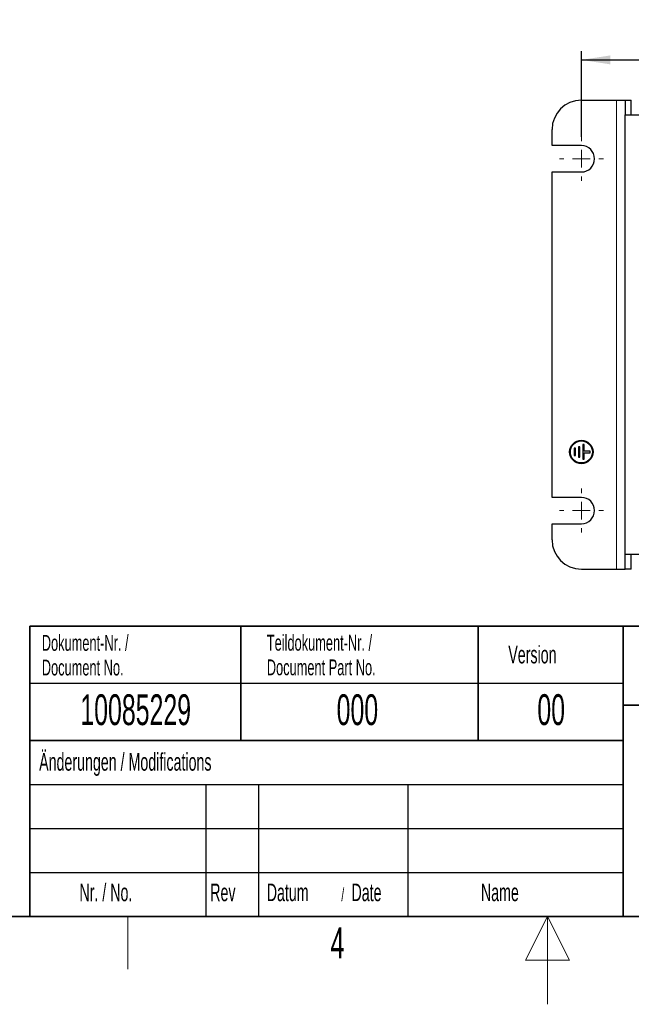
# Model space of a CAD drawing. Header units: millimetres. Extents: x 5 to 418, y 2 to 292.
# Tile 8 of 19: x 157 to 227, y 2 to 114. Entities that reach past the tile are written whole.
import ezdxf

# ---------------------------------------------------------------- set-up
doc = ezdxf.new("R2010")
doc.units = ezdxf.units.MM
doc.layers.add('SLD-0', color=7, linetype='Continuous')
doc.styles.add('SLDTEXTSTYLE0', font='TXT', dxfattribs={"width": 0.605})
doc.dimstyles.new('SLDDIMSTYLE0', dxfattribs={"dimtxt": 3.5, "dimasz": 3.302, "dimexe": 0, "dimexo": 0.0625, "dimgap": 0.875, "dimtad": 1, "dimlfac": 3, "dimrnd": 1e-09, "dimzin": 12, "dimdsep": 46, "dimtxsty": 'SLDTEXTSTYLE0', "dimsah": 1, "dimcen": 0.09, "dimadec": 0, "dimazin": 3, "dimtfac": 1, "dimtofl": 0, "dimtmove": 0, "dimatfit": 3, "dimfxl": 1, "dimfrac": 2, "dimtolj": 1, "dimtzin": 12, "dimarcsym": 0})

# ---------------------------------------------------------------- blocks, each defined once
blk = doc.blocks.new('SW_NOTE_0_9')
at = {"layer": 'SLD-0', "color": 0, "char_height": 1.8, "attachment_point": 1, "style": 'SLDTEXTSTYLE0'}
for s, insert in [('Dokument-Nr. /', (0, 2.32)), ('Document No.', (0, -0.48))]:
    blk.add_mtext(s, dxfattribs=dict(at, insert=insert))
blk = doc.blocks.new('SW_NOTE_0_10')
at = {"layer": 'SLD-0', "color": 0, "char_height": 1.8, "attachment_point": 1, "style": 'SLDTEXTSTYLE0'}
for s, insert in [('Teildokument-Nr. /', (0, 2.32)), ('Document Part No.', (0, -0.48))]:
    blk.add_mtext(s, dxfattribs=dict(at, insert=insert))
blk = doc.blocks.new('SW_NOTE_0_11')
at = {"layer": 'SLD-0', "color": 0, "attachment_point": 1, "style": 'SLDTEXTSTYLE0'}
for s, insert, char_height in [('Datum', (0, 2.58), 2), ('Date', (9.64, 2.58), 2), ('/', (8.48, 2.08), 1.5)]:
    blk.add_mtext(s, dxfattribs=dict(at, insert=insert, char_height=char_height))
blk = doc.blocks.new('_D_17')
at = {"layer": 'SLD-0', "color": 7}
for p, q in [((220.86, 100.63), (220.86, 110.37)), ((334.19, 100.63), (334.19, 110.37)), ((220.86, 109.37), (334.19, 109.37))]:
    blk.add_line(p, q, dxfattribs=at)
for points in [[(220.86, 109.37), (224.16, 108.86), (224.16, 109.88)], [(334.19, 109.37), (330.89, 109.88), (330.89, 108.86)]]:
    blk.add_solid(points, dxfattribs=at)
at = {"layer": 'SLD-0', "color": 7, "insert": (273.51, 113.88), "char_height": 3.5, "attachment_point": 1, "style": 'SLDTEXTSTYLE0'}
blk.add_mtext('340', dxfattribs=at)
blk = doc.blocks.new('SW_CENTERMARKSYMBOL_9')
at = {"layer": 'SLD-0', "color": 0, "lineweight": 18}
for p, q in [((0, 2), (0, 2.5)), ((-2, 0), (-2.5, 0)), ((0, 0), (-1, 0)), ((0, 0), (0, 1)), ((0, 0), (0, -1)), ((0, 0), (1, 0)), ((2, 0), (2.5, 0)), ((0, -2), (0, -2.5))]:
    blk.add_line(p, q, dxfattribs=at)
blk = doc.blocks.new('SW_CENTERMARKSYMBOL_10')
at = {"layer": 'SLD-0', "color": 0, "lineweight": 18}
for p, q in [((0, 2), (0, 2.5)), ((-2, 0), (-2.5, 0)), ((0, 0), (-1, 0)), ((0, 0), (0, 1)), ((0, 0), (0, -1)), ((0, 0), (1, 0)), ((2, 0), (2.5, 0)), ((0, -2), (0, -2.5))]:
    blk.add_line(p, q, dxfattribs=at)

msp = doc.modelspace()

# ---------------------------------------------------------------- linework, layer by layer
at = {"color": 7, "linetype": 'Continuous', "lineweight": 25}
for p, q in [((220.8571, 104.7957), (224.8571, 104.7957)), ((224.8571, 104.7957), (225.8571, 104.7957)), ((225.8571, 104.7957), (225.8571, 103.1291)), ((225.8571, 104.7957), (226.5238, 104.7957)), ((226.5238, 103.1291), (226.5238, 104.7957)), ((225.8571, 53.1291), (225.8571, 103.1291)), ((225.8571, 103.1291), (227.5238, 103.1291)), ((217.5238, 99.6291), (217.5238, 101.4624)), ((220.8571, 99.6291), (217.5238, 99.6291)), ((217.5238, 59.6291), (217.5238, 96.6291)), ((217.5238, 96.6291), (220.8571, 96.6291)), ((220.0238, 65.2124), (220.0238, 64.3791)), ((220.1905, 65.2124), (220.0238, 65.2124)), ((220.1905, 64.3791), (220.1905, 65.2124)), ((220.5238, 65.3791), (220.5238, 64.2124)), ((220.6905, 65.3791), (220.5238, 65.3791)), ((220.6905, 64.2124), (220.6905, 65.3791)), ((221.1905, 65.6291), (221.0238, 65.6291)), ((221.0238, 65.6291), (221.0238, 63.9624)), ((221.1905, 64.8791), (221.1905, 65.6291)), ((220.0238, 64.3791), (220.1905, 64.3791)), ((220.5238, 64.2124), (220.6905, 64.2124)), ((221.0238, 63.9624), (221.1905, 63.9624)), ((221.8571, 64.8791), (221.1905, 64.8791)), ((221.1905, 63.9624), (221.1905, 64.7124)), ((221.1905, 64.7124), (221.8571, 64.7124)), ((221.8571, 64.7124), (221.8571, 64.8791)), ((220.8571, 59.6291), (217.5238, 59.6291)), ((217.5238, 56.6291), (220.8571, 56.6291)), ((217.5238, 54.7957), (217.5238, 56.6291)), ((227.5238, 53.1291), (225.8571, 53.1291)), ((225.8571, 51.4624), (225.8571, 53.1291)), ((226.5238, 51.4624), (226.5238, 53.1291)), ((220.8571, 51.4624), (224.8571, 51.4624)), ((224.8571, 51.4624), (225.8571, 51.4624)), ((226.5238, 51.4624), (225.8571, 51.4624))]:
    msp.add_line(p, q, dxfattribs=at)
at = {"color": 7, "linetype": 'Continuous', "lineweight": 18}
msp.add_line((224.8571, 51.4624), (224.8571, 104.7957), dxfattribs=at)
at = {"color": 7, "linetype": 'Continuous', "lineweight": 25}
for radius in [1.3333, 1.25]:
    msp.add_circle((220.8571, 64.7957), radius, dxfattribs=at)
for centre, radius, start, end in [((220.8571, 101.4624), 3.3333, 90, 180), ((220.8571, 98.1291), 1.5, 270, 90), ((220.8571, 58.1291), 1.5, 270, 90), ((220.8571, 54.7957), 3.3333, 180, 270)]:
    msp.add_arc(centre, radius, start, end, dxfattribs=at)
at = {"layer": 'SLD-0', "lineweight": 35}
for p, q in [((158.1167, 45), (225.6167, 45)), ((158.1167, 45), (158.1167, 32)), ((182.1167, 45), (182.1167, 32)), ((209.1167, 45), (209.1167, 32)), ((225.6167, 45), (225.6167, 32)), ((225.6167, 45), (266.3305, 45)), ((225.6167, 45), (225.6167, 36)), ((225.6167, 36), (266.3305, 36)), ((225.6167, 36), (225.6167, 12)), ((158.1167, 32), (158.1167, 12)), ((158.1167, 32), (225.6167, 32)), ((225.6167, 32), (225.6167, 12)), ((26, 12), (408, 12)), ((158.1167, 12), (225.6167, 12)), ((225.6167, 12), (266.3305, 12))]:
    msp.add_line(p, q, dxfattribs=at)
at = {"layer": 'SLD-0'}
for p, q in [((158.1167, 38.5), (225.6167, 38.5)), ((158.1167, 27), (225.6167, 27)), ((178.1167, 27), (178.1167, 12)), ((184.1167, 27), (184.1167, 12)), ((201.1167, 27), (201.1167, 12)), ((158.1167, 22), (225.6167, 22)), ((158.1167, 17), (225.6167, 17))]:
    msp.add_line(p, q, dxfattribs=at)
at = {"layer": 'SLD-0', "lineweight": 25}
msp.add_line((158.1167, 32), (225.6167, 32), dxfattribs=at)
at = {"layer": 'SLD-0', "lineweight": 18}
for p, q in [((169.25, 6), (169.25, 12)), ((217, 12), (214.5, 7)), ((217, 2), (217, 12)), ((219.5, 7), (217, 12)), ((214.5, 7), (219.5, 7))]:
    msp.add_line(p, q, dxfattribs=at)

# ---------------------------------------------------------------- block references
at = {"layer": 'SLD-0', "color": 7, "lineweight": 18}
for name, p in [('SW_CENTERMARKSYMBOL_9', (220.8571, 98.1291)), ('SW_CENTERMARKSYMBOL_10', (220.8571, 58.1291))]:
    msp.add_blockref(name, p, dxfattribs=at)
at = {"layer": 'SLD-0'}
for name, p in [('SW_NOTE_0_9', (159.4707, 41.6688)), ('SW_NOTE_0_10', (185.0721, 41.687)), ('SW_NOTE_0_11', (185.0629, 13.1463))]:
    msp.add_blockref(name, p, dxfattribs=at)

# ---------------------------------------------------------------- texts
at = {"layer": 'SLD-0', "style": 'SLDTEXTSTYLE0'}
for s, insert, char_height, attachment_point in [('Version', (212.5452, 42.7601), 2, 1), ('10085229', (170.1557, 37.243), 3.5, 2), ('000', (195.3767, 37.243), 3.5, 2), ('00', (217.424, 37.2527), 3.5, 2), ('Änderungen / Modifications', (159.1698, 30.5619), 2, 1), ('Nr. / No.', (163.7532, 15.7244), 2, 1), ('Rev', (178.6351, 15.7244), 2, 1), ('Name', (209.4275, 15.729), 2, 1), ('4', (193.1027, 10.743), 3.5, 2)]:
    msp.add_mtext(s, dxfattribs=dict(at, insert=insert, char_height=char_height, attachment_point=attachment_point))

# ---------------------------------------------------------------- dimensions: what is measured, and where the dimension line sits
at = {"layer": 'SLD-0', "color": 7}
dim = msp.add_linear_dim(base=(334.1905, 109.3672), p1=(220.8571, 100.6291), p2=(334.1905, 100.6291), dimstyle='SLDDIMSTYLE0', dxfattribs=at)
dim.commit()
dim.dimension.update_dxf_attribs({"geometry": '_D_17', "text_midpoint": (277.5238, 109.3672), "dimtype": 160})

doc.saveas('drawing.dxf')
